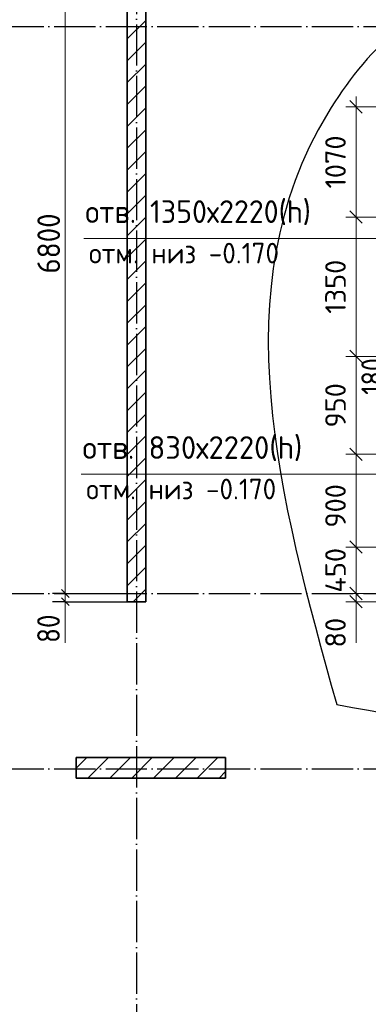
# Model space of a CAD drawing. Header units: millimetres. Extents: x -49773 to 2322955, y -3321 to 58485.
# Tile 7 of 256: x 14048 to 17430, y 26935 to 36484. Entities that reach past the tile are written whole.
import ezdxf

# ---------------------------------------------------------------- set-up
doc = ezdxf.new("R2010")
doc.units = ezdxf.units.MM
doc.header["$PDMODE"] = 65
doc.linetypes.add('______11', pattern=[500, 400, -50, 0, -50])
doc.linetypes.add('______5', pattern=[1100, 800, -100, 100, -100])
for name, color, linetype, lineweight in [('Высотная отметка (окна)', 7, 'Continuous', 13), ('Размерная линия_ общее', 7, 'Continuous', 13), ('СПДС_РАЗМЕРЫ', 152, 'Continuous', 25), ('Стена_ общее', 7, 'Continuous', 35), ('тонкая', 7, 'Continuous', 25)]:
    doc.layers.add(name, color=color, linetype=linetype, lineweight=lineweight)
doc.layers.add('Осевая линия_ общее', color=7, linetype='______5', lineweight=13, true_color=0xa0a0a0)
doc.styles.add('ISOCPEUR', font='txt')
doc.dimstyles.new('__________2', dxfattribs={"dimtxt": 250, "dimasz": 200, "dimexe": 0, "dimexo": 0, "dimgap": 100, "dimtad": 1, "dimdec": 0, "dimrnd": 1, "dimzin": 12, "dimdsep": 46, "dimtxsty": 'ISOCPEUR', "dimblk": 'ALL_ML_STRICH', "dimblk1": 'ALL_ML_STRICH', "dimblk2": 'ALL_ML_STRICH', "dimsah": 1, "dimcen": 0, "dimclrd": 7, "dimclre": 7, "dimclrt": 7, "dimadec": 0, "dimazin": 0, "dimtfac": 1, "dimtdec": 0, "dimtmove": 1, "dimatfit": 3, "dimfxl": 0, "dimtzin": 0, "dimlwd": 0, "dimlwe": 13, "dimarcsym": 0})

# ---------------------------------------------------------------- blocks, each defined once
blk = doc.blocks.new('ALL_ML_STRICH')
at = {"color": 0, "linetype": 'ByBlock', "lineweight": -2}
for p, q in [((0, -0.5), (0, 0.5)), ((-1, 0), (0.5, 0)), ((-0.3, -0.3), (0.3, 0.3))]:
    blk.add_line(p, q, dxfattribs=at)
blk = doc.blocks.new('*D828')
at = {"layer": 'Defpoints', "color": 0}
for p in [(18290.8, 31368.9), (17311.8, 30918.9), (18290.8, 30918.9)]:
    blk.add_point(p, dxfattribs=at)
at = {"layer": 'СПДС_РАЗМЕРЫ', "color": 7, "lineweight": 0}
for p, q in [((17311.8, 31568.9), (17311.8, 31768.9)), ((17311.8, 31368.9), (17311.8, 30918.9)), ((17311.8, 30718.9), (17311.8, 30518.9))]:
    blk.add_line(p, q, dxfattribs=at)
at = {"layer": 'СПДС_РАЗМЕРЫ', "color": 7, "lineweight": 13}
for p, q in [((18290.8, 31368.9), (17311.8, 31368.9)), ((18290.8, 30918.9), (17311.8, 30918.9))]:
    blk.add_line(p, q, dxfattribs=at)
at = {"layer": 'СПДС_РАЗМЕРЫ', "color": 7, "lineweight": 0, "xscale": 200, "yscale": 200, "zscale": 200}
for p, rotation in [((17311.8, 31368.9), 270), ((17311.8, 30918.9), 90)]:
    blk.add_blockref('ALL_ML_STRICH', p, dxfattribs=dict(at, rotation=rotation))
at = {"layer": 'СПДС_РАЗМЕРЫ', "color": 7, "insert": (17111.8, 31143.9), "char_height": 200, "attachment_point": 5, "rotation": 90, "style": 'ISOCPEUR'}
blk.add_mtext('450', dxfattribs=at)
blk = doc.blocks.new('*D829')
at = {"layer": 'Defpoints', "color": 0}
for p in [(18290.8, 30918.9), (17311.8, 30838.9), (18290.8, 30838.9)]:
    blk.add_point(p, dxfattribs=at)
at = {"layer": 'СПДС_РАЗМЕРЫ', "color": 7, "lineweight": 0}
for p, q in [((17311.8, 31118.9), (17311.8, 31318.9)), ((17311.8, 30918.9), (17311.8, 30838.9)), ((17311.8, 30638.9), (17311.8, 30438.9))]:
    blk.add_line(p, q, dxfattribs=at)
at = {"layer": 'СПДС_РАЗМЕРЫ', "color": 7, "lineweight": 13}
for p, q in [((18290.8, 30918.9), (17311.8, 30918.9)), ((18290.8, 30838.9), (17311.8, 30838.9))]:
    blk.add_line(p, q, dxfattribs=at)
at = {"layer": 'СПДС_РАЗМЕРЫ', "color": 7, "lineweight": 0, "xscale": 200, "yscale": 200, "zscale": 200}
for p, rotation in [((17311.8, 30918.9), 270), ((17311.8, 30838.9), 90)]:
    blk.add_blockref('ALL_ML_STRICH', p, dxfattribs=dict(at, rotation=rotation))
at = {"layer": 'СПДС_РАЗМЕРЫ', "color": 7, "insert": (17111.8, 30538.9), "char_height": 200, "attachment_point": 5, "rotation": 90, "style": 'ISOCPEUR'}
blk.add_mtext('80', dxfattribs=at)
blk = doc.blocks.new('*D830')
at = {"layer": 'Defpoints', "color": 0}
for p in [(18290.8, 32268.9), (17311.8, 31368.9), (18290.8, 31368.9)]:
    blk.add_point(p, dxfattribs=at)
at = {"layer": 'СПДС_РАЗМЕРЫ', "color": 7, "lineweight": 13}
for p, q in [((18290.8, 32268.9), (17311.8, 32268.9)), ((18290.8, 31368.9), (17311.8, 31368.9))]:
    blk.add_line(p, q, dxfattribs=at)
at = {"layer": 'СПДС_РАЗМЕРЫ', "color": 7, "lineweight": 0}
blk.add_line((17311.8, 32068.9), (17311.8, 31568.9), dxfattribs=at)
at = {"layer": 'СПДС_РАЗМЕРЫ', "color": 7, "lineweight": 0, "xscale": 200, "yscale": 200, "zscale": 200}
for p, rotation in [((17311.8, 32268.9), 90), ((17311.8, 31368.9), 270)]:
    blk.add_blockref('ALL_ML_STRICH', p, dxfattribs=dict(at, rotation=rotation))
at = {"layer": 'СПДС_РАЗМЕРЫ', "color": 7, "insert": (17111.8, 31768.9), "char_height": 200, "attachment_point": 5, "rotation": 90, "style": 'ISOCPEUR'}
blk.add_mtext('900', dxfattribs=at)
blk = doc.blocks.new('*D831')
at = {"layer": 'Defpoints', "color": 0}
for p in [(18290.8, 33218.9), (17311.8, 32268.9), (18290.8, 32268.9)]:
    blk.add_point(p, dxfattribs=at)
at = {"layer": 'СПДС_РАЗМЕРЫ', "color": 7, "lineweight": 13}
for p, q in [((18290.8, 33218.9), (17311.8, 33218.9)), ((18290.8, 32268.9), (17311.8, 32268.9))]:
    blk.add_line(p, q, dxfattribs=at)
at = {"layer": 'СПДС_РАЗМЕРЫ', "color": 7, "lineweight": 0}
blk.add_line((17311.8, 33018.9), (17311.8, 32468.9), dxfattribs=at)
at = {"layer": 'СПДС_РАЗМЕРЫ', "color": 7, "lineweight": 0, "xscale": 200, "yscale": 200, "zscale": 200}
for p, rotation in [((17311.8, 33218.9), 90), ((17311.8, 32268.9), 270)]:
    blk.add_blockref('ALL_ML_STRICH', p, dxfattribs=dict(at, rotation=rotation))
at = {"layer": 'СПДС_РАЗМЕРЫ', "color": 7, "insert": (17111.8, 32743.9), "char_height": 200, "attachment_point": 5, "rotation": 90, "style": 'ISOCPEUR'}
blk.add_mtext('950', dxfattribs=at)
blk = doc.blocks.new('*D832')
at = {"layer": 'Defpoints', "color": 0}
for p in [(18290.8, 34568.9), (17311.8, 33218.9), (18290.8, 33218.9)]:
    blk.add_point(p, dxfattribs=at)
at = {"layer": 'СПДС_РАЗМЕРЫ', "color": 7, "lineweight": 13}
for p, q in [((18290.8, 34568.9), (17311.8, 34568.9)), ((18290.8, 33218.9), (17311.8, 33218.9))]:
    blk.add_line(p, q, dxfattribs=at)
at = {"layer": 'СПДС_РАЗМЕРЫ', "color": 7, "lineweight": 0}
blk.add_line((17311.8, 34368.9), (17311.8, 33418.9), dxfattribs=at)
at = {"layer": 'СПДС_РАЗМЕРЫ', "color": 7, "lineweight": 0, "xscale": 200, "yscale": 200, "zscale": 200}
for p, rotation in [((17311.8, 34568.9), 90), ((17311.8, 33218.9), 270)]:
    blk.add_blockref('ALL_ML_STRICH', p, dxfattribs=dict(at, rotation=rotation))
at = {"layer": 'СПДС_РАЗМЕРЫ', "color": 7, "insert": (17111.8, 33893.9), "char_height": 200, "attachment_point": 5, "rotation": 90, "style": 'ISOCPEUR'}
blk.add_mtext('1350', dxfattribs=at)
blk = doc.blocks.new('*D833')
at = {"layer": 'Defpoints', "color": 0}
for p in [(18290.8, 35638.9), (17311.8, 34568.9), (18290.8, 34568.9)]:
    blk.add_point(p, dxfattribs=at)
at = {"layer": 'СПДС_РАЗМЕРЫ', "color": 7, "lineweight": 13}
for p, q in [((18290.8, 35638.9), (17311.8, 35638.9)), ((18290.8, 34568.9), (17311.8, 34568.9))]:
    blk.add_line(p, q, dxfattribs=at)
at = {"layer": 'СПДС_РАЗМЕРЫ', "color": 7, "lineweight": 0}
blk.add_line((17311.8, 35438.9), (17311.8, 34768.9), dxfattribs=at)
at = {"layer": 'СПДС_РАЗМЕРЫ', "color": 7, "lineweight": 0, "xscale": 200, "yscale": 200, "zscale": 200}
for p, rotation in [((17311.8, 35638.9), 90), ((17311.8, 34568.9), 270)]:
    blk.add_blockref('ALL_ML_STRICH', p, dxfattribs=dict(at, rotation=rotation))
at = {"layer": 'СПДС_РАЗМЕРЫ', "color": 7, "insert": (17111.8, 35103.9), "char_height": 200, "attachment_point": 5, "rotation": 90, "style": 'ISOCPEUR'}
blk.add_mtext('1070', dxfattribs=at)

msp = doc.modelspace()

# ---------------------------------------------------------------- linework, layer by layer
at = {"color": 7, "linetype": 'Continuous', "lineweight": 35, "transparency": 33554687}
for p, q in [((16045.8, 29328.9), (14595.8, 29328.9)), ((14595.8, 29328.9), (14595.8, 29128.9)), ((16045.8, 29128.9), (16045.8, 29328.9)), ((14595.8, 29128.9), (16045.8, 29128.9))]:
    msp.add_line(p, q, dxfattribs=at)
at = {"color": 253, "linetype": '______11', "lineweight": 18, "true_color": 0xababab, "transparency": 33554687}
for p, q in [((14595.8, 29226.5), (14698.1, 29328.9)), ((14922.4, 29128.9), (15122.4, 29328.9)), ((15346.7, 29128.9), (15546.7, 29328.9)), ((15770.9, 29128.9), (15970.9, 29328.9))]:
    msp.add_line(p, q, dxfattribs=at)
at = {"color": 7, "linetype": 'Continuous', "lineweight": 25, "transparency": 33554687}
for p, q in [((14595.8, 29128.9), (14595.8, 29328.9)), ((14595.8, 29328.9), (16045.8, 29328.9)), ((16045.8, 29328.9), (16045.8, 29128.9)), ((16045.8, 29128.9), (14595.8, 29128.9))]:
    msp.add_line(p, q, dxfattribs=at)
at = {"color": 253, "linetype": '______5', "lineweight": 18, "true_color": 0xababab, "transparency": 33554687}
for p, q in [((14710.3, 29128.9), (14910.3, 29328.9)), ((15134.5, 29128.9), (15334.5, 29328.9)), ((15558.8, 29128.9), (15758.8, 29328.9)), ((15983, 29128.9), (16045.8, 29191.6))]:
    msp.add_line(p, q, dxfattribs=at)
at = {"layer": 'Высотная отметка (окна)', "color": 7, "linetype": 'Continuous', "lineweight": 13, "transparency": 33554687}
for p, q in [((18317.9, 34363.1), (14671.2, 34363.1)), ((18290.8, 32075), (14644.1, 32075))]:
    msp.add_line(p, q, dxfattribs=at)
at = {"layer": 'Осевая линия_ общее', "color": 253, "linetype": '______11', "lineweight": -3, "true_color": 0xa0a0a0, "transparency": 33554687}
for p, q in [((15180.8, 38938.9), (15180.8, 20395.8)), ((7880.8, 36418.9), (53354.7, 36418.9)), ((7880.8, 30918.9), (53354.7, 30918.9)), ((7880.8, 29218.9), (53354.7, 29218.9))]:
    msp.add_line(p, q, dxfattribs=at)
at = {"layer": 'Размерная линия_ общее', "color": 7, "linetype": 'Continuous', "lineweight": 13, "transparency": 33554687}
for p, q in [((14489.6, 30918.9), (14489.6, 37718.9)), ((14489.6, 30878.9), (14487.5, 30725.7)), ((14489.6, 30838.9), (14489.6, 30918.9)), ((14489.6, 30838.9), (14489.6, 30763.9)), ((14487.5, 30725.7), (14487.5, 30439.6))]:
    msp.add_line(p, q, dxfattribs=at)
at = {"layer": 'Размерная линия_ общее', "color": 7, "linetype": 'Continuous', "lineweight": 25, "transparency": 33554687}
for p, q in [((14527.1, 30881.4), (14452.1, 30956.4)), ((14527.1, 30801.4), (14452.1, 30876.4))]:
    msp.add_line(p, q, dxfattribs=at)
at = {"layer": 'Размерная линия_ общее', "color": 253, "linetype": 'Continuous', "lineweight": -3, "true_color": 0xa0a0a0, "transparency": 33554687}
for p, q in [((14489.6, 30918.9), (14364.6, 30918.9)), ((14489.6, 30918.9), (14614.6, 30918.9)), ((14489.6, 30918.9), (15090.8, 30918.9)), ((14489.6, 30838.9), (14364.6, 30838.9)), ((14489.6, 30838.9), (14614.6, 30838.9)), ((14489.6, 30838.9), (15090.8, 30838.9))]:
    msp.add_line(p, q, dxfattribs=at)
at = {"layer": 'Стена_ общее', "color": 7, "linetype": 'Continuous', "lineweight": 35, "transparency": 33554687}
for p, q in [((15090.8, 36618.9), (15090.8, 30838.9)), ((15270.8, 30838.9), (15270.8, 36618.9)), ((15090.8, 30838.9), (15270.8, 30838.9))]:
    msp.add_line(p, q, dxfattribs=at)
at = {"layer": 'Стена_ общее', "color": 7, "linetype": 'Continuous', "lineweight": 25, "transparency": 33554687}
for p, q in [((15090.8, 30838.9), (15090.8, 36618.9)), ((15270.8, 36618.9), (15270.8, 30838.9)), ((15270.8, 30838.9), (15090.8, 30838.9))]:
    msp.add_line(p, q, dxfattribs=at)
at = {"layer": 'Стена_ общее', "color": 253, "linetype": '______5', "lineweight": 18, "true_color": 0xababab, "transparency": 33554687}
for p, q in [((15090.8, 36297.6), (15270.8, 36477.6)), ((15090.8, 35873.4), (15270.8, 36053.4)), ((15090.8, 35449.1), (15270.8, 35629.1)), ((15090.8, 35024.8), (15270.8, 35204.9)), ((15090.8, 34600.6), (15270.8, 34780.6)), ((15090.8, 34176.3), (15270.8, 34356.3)), ((15090.8, 33752.1), (15270.8, 33932.1)), ((15090.8, 33327.8), (15270.8, 33507.8)), ((15090.8, 32903.5), (15270.8, 33083.5)), ((15090.8, 32479.3), (15270.8, 32659.3)), ((15090.8, 32055), (15270.8, 32235)), ((15090.8, 31630.7), (15270.8, 31810.7)), ((15090.8, 31206.5), (15270.8, 31386.5)), ((15147.5, 30838.9), (15270.8, 30962.2))]:
    msp.add_line(p, q, dxfattribs=at)
at = {"layer": 'Стена_ общее', "color": 253, "linetype": '______11', "lineweight": 18, "true_color": 0xababab, "transparency": 33554687}
for p, q in [((15090.8, 36085.5), (15270.8, 36265.5)), ((15090.8, 35661.2), (15270.8, 35841.2)), ((15090.8, 35237), (15270.8, 35417)), ((15090.8, 34812.7), (15270.8, 34992.7)), ((15090.8, 34388.4), (15270.8, 34568.5)), ((15090.8, 33964.2), (15270.8, 34144.2)), ((15090.8, 33539.9), (15270.8, 33719.9)), ((15090.8, 33115.7), (15270.8, 33295.7)), ((15090.8, 32691.4), (15270.8, 32871.4)), ((15090.8, 32267.1), (15270.8, 32447.1)), ((15090.8, 31842.9), (15270.8, 32022.9)), ((15090.8, 31418.6), (15270.8, 31598.6)), ((15090.8, 30994.3), (15270.8, 31174.4))]:
    msp.add_line(p, q, dxfattribs=at)
at = {"layer": 'тонкая'}
msp.add_spline([(17123.1, 29842.2), (17036, 35576.4), (18559.5, 36824.4), (21021.7, 35387.8), (21423.9, 33823), (21128.2, 30028), (17123.1, 29842.2)], degree=3, dxfattribs=at)

# ---------------------------------------------------------------- texts
at = {"layer": 'Высотная отметка (окна)', "color": 7, "linetype": 'Continuous', "lineweight": 25, "transparency": 33554687, "char_height": 220, "attachment_point": 7, "style": 'ISOCPEUR'}
for s, insert, width in [('\\W0.96;отв. 1350х2220(h)', (14684.7, 34490.8), 2480.498), ('\\W0.98;отв. 830х2220(h)', (14657.6, 32202.7), 2372.323)]:
    msp.add_mtext(s, dxfattribs=dict(at, insert=insert, width=width))
at = {"layer": 'Высотная отметка (окна)', "color": 7, "linetype": 'Continuous', "lineweight": 18, "transparency": 33554687, "char_height": 200, "attachment_point": 7, "style": 'ISOCPEUR'}
for insert, width in [((14720, 34120.1), 2004.823), ((14692.9, 31832.1), 2004.83)]:
    msp.add_mtext('\\W0.96;отм. низ -0.170', dxfattribs=dict(at, insert=insert, width=width))
at = {"layer": 'Размерная линия_ общее', "color": 7, "linetype": 'Continuous', "lineweight": 25, "transparency": 33554687, "char_height": 220, "attachment_point": 7, "rotation": 90, "style": 'ISOCPEUR'}
for s, insert, width in [('\\W0.93;6800', (14439.6, 34021.9), 718.094), ('\\W0.83;180', (17582.6, 32846.4), 508.571), ('\\W0.87;80', (14437.5, 30439.6), 403.932)]:
    msp.add_mtext(s, dxfattribs=dict(at, insert=insert, width=width))

# ---------------------------------------------------------------- dimensions: what is measured, and where the dimension line sits
at = {"layer": 'СПДС_РАЗМЕРЫ'}
for base, p1, p2, picture, middle in [((17311.8, 34568.9), (18290.8, 35638.9), (18290.8, 34568.9), '*D833', (17311.8, 35103.9)), ((17311.8, 33218.9), (18290.8, 34568.9), (18290.8, 33218.9), '*D832', (17311.8, 33893.9)), ((17311.8, 32268.9), (18290.8, 33218.9), (18290.8, 32268.9), '*D831', (17311.8, 32743.9)), ((17311.8, 31368.9), (18290.8, 32268.9), (18290.8, 31368.9), '*D830', (17311.8, 31768.9)), ((17311.8, 30918.9), (18290.8, 31368.9), (18290.8, 30918.9), '*D828', (17311.8, 31143.9)), ((17311.8, 30838.9), (18290.8, 30918.9), (18290.8, 30838.9), '*D829', (17311.8, 30538.9))]:
    dim = msp.add_linear_dim(base=base, p1=p1, p2=p2, angle=270, dimstyle='__________2', override={"dimtxt": 200}, dxfattribs=at)
    dim.commit()
    dim.dimension.update_dxf_attribs({"geometry": picture, "text_midpoint": middle, "dimtype": 160})

doc.saveas('drawing.dxf')
